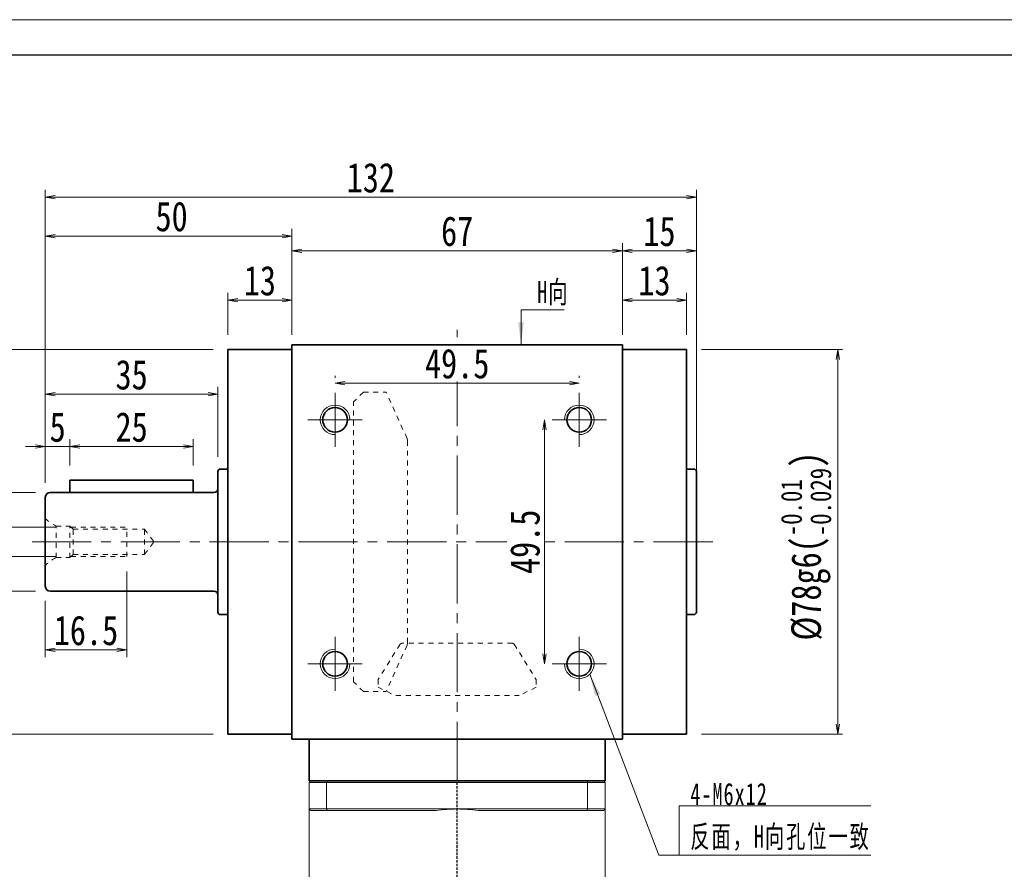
# Model space of a CAD drawing. Header units: millimetres. Extents: x -24 to 596, y -14 to 412.
# Tile 4 of 8: x 78 to 277, y 240 to 412. Entities that reach past the tile are written whole.
import ezdxf

# ---------------------------------------------------------------- set-up
doc = ezdxf.new("R2010")
doc.units = ezdxf.units.MM
for name, pattern in [('DASHED', [0.75, 0.5, -0.25]), ('点画线', [18, 12, -2, 2, -2]), ('虚线', [2, 1, -1])]:
    doc.linetypes.add(name, pattern=pattern)
for name, color, linetype, lineweight in [('EB0_1', 7, 'Continuous', 35), ('中心线层', 1, '点画线', 18), ('图框_外框线', 7, 'Continuous', 18), ('尺寸线层', 3, 'Continuous', 18), ('粗实线层', 7, 'Continuous', 35), ('虚线层_1', 6, '虚线', 18)]:
    doc.layers.add(name, color=color, linetype=linetype, lineweight=lineweight)
doc.styles.add('宋体', font='SimSun.ttf', dxfattribs={"width": 0.8})
doc.styles.add('标准', font='txt', dxfattribs={"width": 0.667})
doc.dimstyles.new('A水平标注$0', dxfattribs={"dimtxt": 3.5, "dimasz": 2, "dimexe": 1.5, "dimexo": 3, "dimgap": 1.1, "dimtad": 1, "dimtoh": 1, "dimdec": 4, "dimdsep": 46, "dimtxsty": '宋体', "dimblk": 'OPEN', "dimcen": 3, "dimclrd": 3, "dimclre": 3, "dimclrt": 6, "dimadec": 0, "dimazin": 0, "dimtm": 1e-09, "dimtfac": 1, "dimtdec": 4, "dimtix": 1, "dimtmove": 0, "dimatfit": 3, "dimldrblk": 'OPEN', "dimfxl": 0, "dimlwd": 13, "dimlwe": 13, "dimarcsym": 0})
doc.dimstyles.new('D直径标注φ25', dxfattribs={"dimtxt": 3.5, "dimasz": 2, "dimexe": 1, "dimexo": 3, "dimtad": 1, "dimtoh": 1, "dimdec": 1, "dimdsep": 46, "dimtxsty": '宋体', "dimblk": 'OPEN', "dimcen": 3, "dimclrd": 3, "dimclre": 3, "dimclrt": 130, "dimadec": 0, "dimazin": 0, "dimtm": 1e-09, "dimtfac": 1, "dimtdec": 1, "dimtmove": 0, "dimatfit": 0, "dimldrblk": 'OPEN', "dimfxl": 0, "dimlwd": 13, "dimlwe": 13, "dimarcsym": 0})
doc.dimstyles.new('螺孔(M8-7H)', dxfattribs={"dimtxt": 3.5, "dimasz": 2, "dimexe": 1.25, "dimexo": 3, "dimtad": 1, "dimtoh": 1, "dimdec": 4, "dimdsep": 46, "dimtxsty": '宋体', "dimblk": 'OPEN', "dimcen": 3, "dimclrd": 3, "dimclre": 3, "dimclrt": 2, "dimadec": 0, "dimazin": 0, "dimtm": 1e-09, "dimtfac": 1, "dimtdec": 4, "dimtmove": 0, "dimatfit": 3, "dimldrblk": 'OPEN', "dimfxl": 0, "dimlwd": 9, "dimlwe": 9, "dimarcsym": 0})

# ---------------------------------------------------------------- blocks, each defined once
blk = doc.blocks.new('_Open')
at = {"color": 0, "linetype": 'ByBlock', "lineweight": -2}
for p, q in [((-1, 0.167), (0, 0)), ((-1, -0.167), (0, 0)), ((0, 0), (-1, 0))]:
    blk.add_line(p, q, dxfattribs=at)
blk = doc.blocks.new('*D11')
at = {"layer": 'Defpoints', "color": 0, "transparency": 16777216}
for p in [(120.05, 345.52), (46.02, 267.52), (120.05, 267.52)]:
    blk.add_point(p, dxfattribs=at)
at = {"layer": '尺寸线层', "color": 3, "lineweight": 13, "transparency": 16777216}
for p, q in [((117.05, 345.52), (45.02, 345.52)), ((46.02, 343.52), (46.02, 269.52)), ((117.05, 267.52), (45.02, 267.52))]:
    blk.add_line(p, q, dxfattribs=at)
at = {"layer": '尺寸线层', "color": 3, "lineweight": 13, "transparency": 16777216, "xscale": 2, "yscale": 2, "zscale": 2}
for p, rotation in [((46.02, 345.52), 90), ((46.02, 267.52), 270)]:
    blk.add_blockref('_Open', p, dxfattribs=dict(at, rotation=rotation))
at = {"layer": '尺寸线层', "color": 130, "transparency": 16777216, "insert": (39.6, 306.52), "char_height": 6, "attachment_point": 5, "rotation": 90, "style": '宋体'}
blk.add_mtext('{\\A1;\\A1;%%C78g6({\\H0.707107x;\\S-0.01^ -0.029;})}', dxfattribs=at)
blk = doc.blocks.new('*D12')
at = {"layer": 'Defpoints', "color": 0, "transparency": 16777216}
for p in [(213.05, 345.52), (213.05, 267.52), (243.7, 267.52)]:
    blk.add_point(p, dxfattribs=at)
at = {"layer": '尺寸线层', "color": 3, "lineweight": 13, "transparency": 16777216}
for p, q in [((216.05, 345.52), (244.7, 345.52)), ((243.7, 343.52), (243.7, 269.52)), ((216.05, 267.52), (244.7, 267.52))]:
    blk.add_line(p, q, dxfattribs=at)
at = {"layer": '尺寸线层', "color": 3, "lineweight": 13, "transparency": 16777216, "xscale": 2, "yscale": 2, "zscale": 2}
for p, rotation in [((243.7, 345.52), 90), ((243.7, 267.52), 270)]:
    blk.add_blockref('_Open', p, dxfattribs=dict(at, rotation=rotation))
at = {"layer": '尺寸线层', "color": 130, "transparency": 16777216, "insert": (237.28, 305.64), "char_height": 6, "attachment_point": 5, "rotation": 90, "style": '宋体'}
blk.add_mtext('{\\A1;\\A1;%%C78g6({\\H0.707107x;\\S-0.01^ -0.029;})}', dxfattribs=at)
blk = doc.blocks.new('*D13')
at = {"layer": 'Defpoints', "color": 0, "transparency": 16777216}
for p in [(200.05, 365.58), (133.05, 346.52), (200.05, 346.52)]:
    blk.add_point(p, dxfattribs=at)
at = {"layer": '尺寸线层', "color": 3, "lineweight": 13, "transparency": 16777216}
for p, q in [((133.05, 349.52), (133.05, 367.08)), ((135.05, 365.58), (198.05, 365.58)), ((200.05, 349.52), (200.05, 367.08))]:
    blk.add_line(p, q, dxfattribs=at)
at = {"layer": '尺寸线层', "color": 3, "lineweight": 13, "transparency": 16777216, "xscale": 2, "yscale": 2, "zscale": 2, "rotation": 180}
blk.add_blockref('_Open', (133.05, 365.58), dxfattribs=at)
at = {"layer": '尺寸线层', "color": 3, "lineweight": 13, "transparency": 16777216, "xscale": 2, "yscale": 2, "zscale": 2}
blk.add_blockref('_Open', (200.05, 365.58), dxfattribs=at)
at = {"layer": '尺寸线层', "color": 6, "transparency": 16777216, "insert": (166.55, 369.51), "char_height": 6, "attachment_point": 5, "style": '宋体', "bg_fill": 3, "box_fill_scale": 1.1, "bg_fill_color": 257, "bg_fill_transparency": 0}
blk.add_mtext('67', dxfattribs=at)
blk = doc.blocks.new('*D14')
at = {"layer": 'Defpoints', "color": 0, "transparency": 16777216}
for p in [(215.05, 365.58), (200.05, 346.52), (215.05, 315.52)]:
    blk.add_point(p, dxfattribs=at)
at = {"layer": '尺寸线层', "color": 3, "lineweight": 13, "transparency": 16777216}
for p, q in [((200.05, 349.52), (200.05, 367.08)), ((202.05, 365.58), (213.05, 365.58)), ((215.05, 318.52), (215.05, 367.08))]:
    blk.add_line(p, q, dxfattribs=at)
at = {"layer": '尺寸线层', "color": 3, "lineweight": 13, "transparency": 16777216, "xscale": 2, "yscale": 2, "zscale": 2, "rotation": 180}
blk.add_blockref('_Open', (200.05, 365.58), dxfattribs=at)
at = {"layer": '尺寸线层', "color": 3, "lineweight": 13, "transparency": 16777216, "xscale": 2, "yscale": 2, "zscale": 2}
blk.add_blockref('_Open', (215.05, 365.58), dxfattribs=at)
at = {"layer": '尺寸线层', "color": 6, "transparency": 16777216, "insert": (207.55, 369.49), "char_height": 6, "attachment_point": 5, "style": '宋体', "bg_fill": 3, "box_fill_scale": 1.1, "bg_fill_color": 257, "bg_fill_transparency": 0}
blk.add_mtext('15', dxfattribs=at)
blk = doc.blocks.new('*D15')
at = {"layer": 'Defpoints', "color": 0, "transparency": 16777216}
for p in [(213.05, 355.53), (200.05, 345.52), (213.05, 345.52)]:
    blk.add_point(p, dxfattribs=at)
at = {"layer": '尺寸线层', "color": 3, "lineweight": 13, "transparency": 16777216}
for p, q in [((200.05, 348.52), (200.05, 357.03)), ((202.05, 355.53), (211.05, 355.53)), ((213.05, 348.52), (213.05, 357.03))]:
    blk.add_line(p, q, dxfattribs=at)
at = {"layer": '尺寸线层', "color": 3, "lineweight": 13, "transparency": 16777216, "xscale": 2, "yscale": 2, "zscale": 2, "rotation": 180}
blk.add_blockref('_Open', (200.05, 355.53), dxfattribs=at)
at = {"layer": '尺寸线层', "color": 3, "lineweight": 13, "transparency": 16777216, "xscale": 2, "yscale": 2, "zscale": 2}
blk.add_blockref('_Open', (213.05, 355.53), dxfattribs=at)
at = {"layer": '尺寸线层', "color": 6, "transparency": 16777216, "insert": (206.55, 359.47), "char_height": 6, "attachment_point": 5, "style": '宋体', "bg_fill": 3, "box_fill_scale": 1.1, "bg_fill_color": 257, "bg_fill_transparency": 0}
blk.add_mtext('13', dxfattribs=at)
blk = doc.blocks.new('*D16')
at = {"layer": 'Defpoints', "color": 0, "transparency": 16777216}
for p in [(83.05, 368.55), (133.05, 346.52), (83.05, 315.52)]:
    blk.add_point(p, dxfattribs=at)
at = {"layer": '尺寸线层', "color": 3, "lineweight": 13, "transparency": 16777216}
for p, q in [((83.05, 318.52), (83.05, 370.05)), ((133.05, 349.52), (133.05, 370.05)), ((131.05, 368.55), (85.05, 368.55))]:
    blk.add_line(p, q, dxfattribs=at)
at = {"layer": '尺寸线层', "color": 3, "lineweight": 13, "transparency": 16777216, "xscale": 2, "yscale": 2, "zscale": 2, "rotation": 180}
blk.add_blockref('_Open', (83.05, 368.55), dxfattribs=at)
at = {"layer": '尺寸线层', "color": 3, "lineweight": 13, "transparency": 16777216, "xscale": 2, "yscale": 2, "zscale": 2}
blk.add_blockref('_Open', (133.05, 368.55), dxfattribs=at)
at = {"layer": '尺寸线层', "color": 6, "transparency": 16777216, "insert": (108.66, 372.49), "char_height": 6, "attachment_point": 5, "style": '宋体', "bg_fill": 3, "box_fill_scale": 1.1, "bg_fill_color": 257, "bg_fill_transparency": 0}
blk.add_mtext('50', dxfattribs=at)
blk = doc.blocks.new('*D17')
at = {"layer": 'Defpoints', "color": 0, "transparency": 16777216}
for p in [(120.05, 355.53), (120.05, 345.52), (133.05, 345.52)]:
    blk.add_point(p, dxfattribs=at)
at = {"layer": '尺寸线层', "color": 3, "lineweight": 13, "transparency": 16777216}
for p, q in [((120.05, 348.52), (120.05, 357.03)), ((131.05, 355.53), (122.05, 355.53)), ((133.05, 348.52), (133.05, 357.03))]:
    blk.add_line(p, q, dxfattribs=at)
at = {"layer": '尺寸线层', "color": 3, "lineweight": 13, "transparency": 16777216, "xscale": 2, "yscale": 2, "zscale": 2, "rotation": 180}
blk.add_blockref('_Open', (120.05, 355.53), dxfattribs=at)
at = {"layer": '尺寸线层', "color": 3, "lineweight": 13, "transparency": 16777216, "xscale": 2, "yscale": 2, "zscale": 2}
blk.add_blockref('_Open', (133.05, 355.53), dxfattribs=at)
at = {"layer": '尺寸线层', "color": 6, "transparency": 16777216, "insert": (126.55, 359.47), "char_height": 6, "attachment_point": 5, "style": '宋体', "bg_fill": 3, "box_fill_scale": 1.1, "bg_fill_color": 257, "bg_fill_transparency": 0}
blk.add_mtext('13', dxfattribs=at)
blk = doc.blocks.new('*D18')
at = {"layer": 'Defpoints', "color": 0, "transparency": 16777216}
for p in [(83.05, 376.43), (83.05, 315.52), (215.05, 315.52)]:
    blk.add_point(p, dxfattribs=at)
at = {"layer": '尺寸线层', "color": 3, "lineweight": 13, "transparency": 16777216}
for p, q in [((83.05, 318.52), (83.05, 377.93)), ((215.05, 318.52), (215.05, 377.93)), ((213.05, 376.43), (85.05, 376.43))]:
    blk.add_line(p, q, dxfattribs=at)
at = {"layer": '尺寸线层', "color": 3, "lineweight": 13, "transparency": 16777216, "xscale": 2, "yscale": 2, "zscale": 2, "rotation": 180}
blk.add_blockref('_Open', (83.05, 376.43), dxfattribs=at)
at = {"layer": '尺寸线层', "color": 3, "lineweight": 13, "transparency": 16777216, "xscale": 2, "yscale": 2, "zscale": 2}
blk.add_blockref('_Open', (215.05, 376.43), dxfattribs=at)
at = {"layer": '尺寸线层', "color": 6, "transparency": 16777216, "insert": (149.05, 380.36), "char_height": 6, "attachment_point": 5, "style": '宋体', "bg_fill": 3, "box_fill_scale": 1.1, "bg_fill_color": 257, "bg_fill_transparency": 0}
blk.add_mtext('132', dxfattribs=at)
blk = doc.blocks.new('*X5')
at = {"layer": '尺寸线层', "linetype": 'Continuous'}
blk.add_hatch(color=0, dxfattribs=at).paths.add_polyline_path([(-18.15, 36.72), (-16.02, 32.72), (-17.07, 32.32)], flags=0)
at = {"layer": '尺寸线层', "color": 0, "linetype": 'Continuous'}
blk.add_line((-18.15, 36.72), (-4.16, 0), dxfattribs=at)
at = {"layer": '尺寸线层', "color": 0}
for p, q in [((0, 10.07), (38.84, 10.07)), ((0, 0), (0, 10.07)), ((-4.16, 0), (0, 0)), ((0, 0), (38.84, 0))]:
    blk.add_line(p, q, dxfattribs=at)
at = {"layer": '尺寸线层', "color": 0, "insert": (2.25, 0.9), "char_height": 4.5, "width": 73.1847, "attachment_point": 7, "line_spacing_factor": 1.15057, "style": '标准'}
blk.add_mtext('\\T1.1;4-M6x12\\P反面，H向孔位一致', dxfattribs=at)
blk = doc.blocks.new('*X6')
at = {"layer": '尺寸线层', "linetype": 'Continuous'}
blk.add_hatch(color=0, dxfattribs=at).paths.add_polyline_path([(-1.02, -7.05), (-1.58, -2.55), (-0.46, -2.55)], flags=0)
at = {"layer": '尺寸线层', "color": 0, "linetype": 'Continuous'}
blk.add_line((-1.02, -7.05), (-1.02, 0), dxfattribs=at)
at = {"layer": '尺寸线层', "color": 0}
for p, q in [((-1.02, 0), (0, 0)), ((0, 0), (7.75, 0)), ((0, 0), (0, 0))]:
    blk.add_line(p, q, dxfattribs=at)
at = {"layer": '尺寸线层', "color": 0, "insert": (2.25, 0.9), "char_height": 4.5, "width": 10.9936, "attachment_point": 7, "line_spacing_factor": 1.15057, "style": '标准'}
blk.add_mtext('\\T1.1;H向', dxfattribs=at)
blk = doc.blocks.new('*D19')
at = {"layer": 'Defpoints', "color": 0, "transparency": 16777216}
for p in [(191.3, 338.71), (141.8, 336.77), (191.3, 336.77)]:
    blk.add_point(p, dxfattribs=at)
at = {"layer": '尺寸线层', "color": 3, "lineweight": 13, "transparency": 16777216}
for p, q in [((141.8, 339.77), (141.8, 340.21)), ((191.3, 339.77), (191.3, 340.21)), ((143.8, 338.71), (189.3, 338.71))]:
    blk.add_line(p, q, dxfattribs=at)
at = {"layer": '尺寸线层', "color": 3, "lineweight": 13, "transparency": 16777216, "xscale": 2, "yscale": 2, "zscale": 2, "rotation": 180}
blk.add_blockref('_Open', (141.8, 338.71), dxfattribs=at)
at = {"layer": '尺寸线层', "color": 3, "lineweight": 13, "transparency": 16777216, "xscale": 2, "yscale": 2, "zscale": 2}
blk.add_blockref('_Open', (191.3, 338.71), dxfattribs=at)
at = {"layer": '尺寸线层', "color": 6, "transparency": 16777216, "insert": (166.55, 342.64), "char_height": 6, "attachment_point": 5, "style": '宋体', "bg_fill": 3, "box_fill_scale": 1.1, "bg_fill_color": 257, "bg_fill_transparency": 0}
blk.add_mtext('49.5', dxfattribs=at)
blk = doc.blocks.new('*D20')
at = {"layer": 'Defpoints', "color": 0, "transparency": 16777216}
for p in [(185.8, 331.27), (184.25, 281.77), (185.8, 281.77)]:
    blk.add_point(p, dxfattribs=at)
at = {"layer": '尺寸线层', "color": 3, "lineweight": 13, "transparency": 16777216}
for p, q in [((182.8, 331.27), (182.75, 331.27)), ((184.25, 329.27), (184.25, 283.77)), ((182.8, 281.77), (182.75, 281.77))]:
    blk.add_line(p, q, dxfattribs=at)
at = {"layer": '尺寸线层', "color": 3, "lineweight": 13, "transparency": 16777216, "xscale": 2, "yscale": 2, "zscale": 2}
for p, rotation in [((184.25, 331.27), 90), ((184.25, 281.77), 270)]:
    blk.add_blockref('_Open', p, dxfattribs=dict(at, rotation=rotation))
at = {"layer": '尺寸线层', "color": 6, "transparency": 16777216, "insert": (180.32, 306.52), "char_height": 6, "attachment_point": 5, "rotation": 90, "style": '宋体', "bg_fill": 3, "box_fill_scale": 1.1, "bg_fill_color": 257, "bg_fill_transparency": 0}
blk.add_mtext('49.5', dxfattribs=at)
blk = doc.blocks.new('*D25')
at = {"layer": 'Defpoints', "color": 0, "transparency": 16777216}
for p in [(99.55, 303.52), (83.05, 297.52), (99.55, 284.59)]:
    blk.add_point(p, dxfattribs=at)
at = {"layer": '尺寸线层', "color": 3, "lineweight": 13, "transparency": 16777216}
for p, q in [((99.55, 300.52), (99.55, 283.09)), ((83.05, 294.52), (83.05, 283.09)), ((85.05, 284.59), (97.55, 284.59))]:
    blk.add_line(p, q, dxfattribs=at)
at = {"layer": '尺寸线层', "color": 3, "lineweight": 13, "transparency": 16777216, "xscale": 2, "yscale": 2, "zscale": 2, "rotation": 180}
blk.add_blockref('_Open', (83.05, 284.59), dxfattribs=at)
at = {"layer": '尺寸线层', "color": 3, "lineweight": 13, "transparency": 16777216, "xscale": 2, "yscale": 2, "zscale": 2}
blk.add_blockref('_Open', (99.55, 284.59), dxfattribs=at)
at = {"layer": '尺寸线层', "color": 6, "transparency": 16777216, "insert": (91.3, 288.52), "char_height": 6, "attachment_point": 5, "style": '宋体', "bg_fill": 3, "box_fill_scale": 1.1, "bg_fill_color": 257, "bg_fill_transparency": 0}
blk.add_mtext('16.5', dxfattribs=at)
blk = doc.blocks.new('*D26')
at = {"layer": 'Defpoints', "color": 0, "transparency": 16777216}
for p in [(88.25, 309.52), (69.87, 303.52), (88.25, 303.52)]:
    blk.add_point(p, dxfattribs=at)
at = {"layer": '尺寸线层', "color": 3, "lineweight": 9, "transparency": 16777216}
for p, q in [((85.25, 309.52), (68.62, 309.52)), ((69.87, 307.52), (69.87, 305.52)), ((85.25, 303.52), (68.62, 303.52))]:
    blk.add_line(p, q, dxfattribs=at)
at = {"layer": '尺寸线层', "color": 3, "lineweight": 9, "transparency": 16777216, "xscale": 2, "yscale": 2, "zscale": 2}
for p, rotation in [((69.87, 309.52), 90), ((69.87, 303.52), 270)]:
    blk.add_blockref('_Open', p, dxfattribs=dict(at, rotation=rotation))
at = {"layer": '尺寸线层', "color": 2, "transparency": 16777216, "insert": (66.99, 306.52), "char_height": 4.5, "attachment_point": 5, "rotation": 90, "style": '宋体'}
blk.add_mtext('M6-7H', dxfattribs=at)
blk = doc.blocks.new('*D27')
at = {"layer": 'Defpoints', "color": 0, "transparency": 16777216}
for p in [(84.05, 316.52), (60.27, 296.52), (84.05, 296.52)]:
    blk.add_point(p, dxfattribs=at)
at = {"layer": '尺寸线层', "color": 3, "lineweight": 13, "transparency": 16777216}
for p, q in [((81.05, 316.52), (59.27, 316.52)), ((60.27, 314.52), (60.27, 298.52)), ((81.05, 296.52), (59.27, 296.52))]:
    blk.add_line(p, q, dxfattribs=at)
at = {"layer": '尺寸线层', "color": 3, "lineweight": 13, "transparency": 16777216, "xscale": 2, "yscale": 2, "zscale": 2}
for p, rotation in [((60.27, 316.52), 90), ((60.27, 296.52), 270)]:
    blk.add_blockref('_Open', p, dxfattribs=dict(at, rotation=rotation))
at = {"layer": '尺寸线层', "color": 130, "transparency": 16777216, "insert": (54.03, 306.52), "char_height": 6, "attachment_point": 5, "rotation": 90, "style": '宋体'}
blk.add_mtext('{\\A1;\\A1;%%C20h6({\\H0.707107x;\\S 0^ -0.013;})}', dxfattribs=at)
blk = doc.blocks.new('*D28')
at = {"layer": 'Defpoints', "color": 0, "transparency": 16777216}
for p in [(83.05, 325.88), (88.05, 319.02), (83.05, 315.52)]:
    blk.add_point(p, dxfattribs=at)
at = {"layer": '尺寸线层', "color": 3, "lineweight": 13, "transparency": 16777216}
for p, q in [((83.05, 318.52), (83.05, 327.38)), ((88.05, 322.02), (88.05, 327.38)), ((81.05, 325.88), (79.05, 325.88)), ((88.05, 325.88), (83.05, 325.88)), ((90.05, 325.88), (92.05, 325.88))]:
    blk.add_line(p, q, dxfattribs=at)
at = {"layer": '尺寸线层', "color": 3, "lineweight": 13, "transparency": 16777216, "xscale": 2, "yscale": 2, "zscale": 2}
blk.add_blockref('_Open', (83.05, 325.88), dxfattribs=at)
at = {"layer": '尺寸线层', "color": 3, "lineweight": 13, "transparency": 16777216, "xscale": 2, "yscale": 2, "zscale": 2, "rotation": 180}
blk.add_blockref('_Open', (88.05, 325.88), dxfattribs=at)
at = {"layer": '尺寸线层', "color": 6, "transparency": 16777216, "insert": (85.55, 329.78), "char_height": 6, "attachment_point": 5, "style": '宋体', "bg_fill": 3, "box_fill_scale": 1.1, "bg_fill_color": 257, "bg_fill_transparency": 0}
blk.add_mtext('5', dxfattribs=at)
blk = doc.blocks.new('*D29')
at = {"layer": 'Defpoints', "color": 0, "transparency": 16777216}
for p in [(113.05, 325.88), (88.05, 319.02), (113.05, 319.02)]:
    blk.add_point(p, dxfattribs=at)
at = {"layer": '尺寸线层', "color": 3, "lineweight": 13, "transparency": 16777216}
for p, q in [((88.05, 322.02), (88.05, 327.38)), ((113.05, 322.02), (113.05, 327.38)), ((90.05, 325.88), (111.05, 325.88))]:
    blk.add_line(p, q, dxfattribs=at)
at = {"layer": '尺寸线层', "color": 3, "lineweight": 13, "transparency": 16777216, "xscale": 2, "yscale": 2, "zscale": 2, "rotation": 180}
blk.add_blockref('_Open', (88.05, 325.88), dxfattribs=at)
at = {"layer": '尺寸线层', "color": 3, "lineweight": 13, "transparency": 16777216, "xscale": 2, "yscale": 2, "zscale": 2}
blk.add_blockref('_Open', (113.05, 325.88), dxfattribs=at)
at = {"layer": '尺寸线层', "color": 6, "transparency": 16777216, "insert": (100.55, 329.78), "char_height": 6, "attachment_point": 5, "style": '宋体', "bg_fill": 3, "box_fill_scale": 1.1, "bg_fill_color": 257, "bg_fill_transparency": 0}
blk.add_mtext('25', dxfattribs=at)
blk = doc.blocks.new('*D30')
at = {"layer": 'Defpoints', "color": 0, "transparency": 16777216}
for p in [(118.05, 336.46), (118.05, 320.77), (83.05, 315.52)]:
    blk.add_point(p, dxfattribs=at)
at = {"layer": '尺寸线层', "color": 3, "lineweight": 13, "transparency": 16777216}
for p, q in [((83.05, 318.52), (83.05, 337.96)), ((118.05, 323.77), (118.05, 337.96)), ((85.05, 336.46), (116.05, 336.46))]:
    blk.add_line(p, q, dxfattribs=at)
at = {"layer": '尺寸线层', "color": 3, "lineweight": 13, "transparency": 16777216, "xscale": 2, "yscale": 2, "zscale": 2, "rotation": 180}
blk.add_blockref('_Open', (83.05, 336.46), dxfattribs=at)
at = {"layer": '尺寸线层', "color": 3, "lineweight": 13, "transparency": 16777216, "xscale": 2, "yscale": 2, "zscale": 2}
blk.add_blockref('_Open', (118.05, 336.46), dxfattribs=at)
at = {"layer": '尺寸线层', "color": 6, "transparency": 16777216, "insert": (100.55, 340.39), "char_height": 6, "attachment_point": 5, "style": '宋体', "bg_fill": 3, "box_fill_scale": 1.1, "bg_fill_color": 257, "bg_fill_transparency": 0}
blk.add_mtext('35', dxfattribs=at)

msp = doc.modelspace()

# ---------------------------------------------------------------- linework, layer by layer
at = {"color": 7, "linetype": 'Continuous', "lineweight": 15}
for p, q in [((136.5468, 257.71793), (140.08928, 257.71793)), ((136.5468, 257.71793), (136.5468, 252.31793)), ((140.20292, 258.01793), (136.8468, 258.01793)), ((140.08928, 257.71793), (193.00431, 257.71793)), ((140.08928, 252.31793), (140.08928, 257.71793)), ((192.89068, 258.01793), (140.20292, 258.01793)), ((196.2468, 258.01793), (192.89068, 258.01793)), ((193.00431, 257.71793), (193.00431, 252.31793)), ((193.00431, 257.71793), (196.5468, 257.71793)), ((196.5468, 252.31793), (196.5468, 257.71793)), ((140.08928, 252.31793), (136.5468, 252.31793)), ((136.8468, 252.01793), (140.20292, 252.01793)), ((166.5468, 252.31793), (140.08928, 252.31793)), ((140.20292, 252.01793), (162.31478, 252.01793)), ((193.00431, 252.31793), (166.5468, 252.31793)), ((170.77882, 252.01793), (192.89068, 252.01793)), ((192.89068, 252.01793), (196.2468, 252.01793)), ((196.5468, 252.31793), (193.00431, 252.31793))]:
    msp.add_line(p, q, dxfattribs=at)
at = {"color": 1, "linetype": 'DASHED'}
msp.add_line((166.5468, 139.46623), (166.5468, 258.01793), dxfattribs=at)
at = {"color": 7, "linetype": 'Continuous', "lineweight": 15}
for start, end in [(90, 98.1096145), (81.8903855, 90)]:
    msp.add_arc((166.5468, 222.31793), 30, start, end, dxfattribs=at)
for points in [[(136.5468, 257.71793), (136.8468, 258.01793)], [(140.08928, 257.71793), (140.20292, 258.01793)], [(193.00431, 257.71793), (192.89068, 258.01793)], [(196.2468, 258.01793), (196.5468, 257.71793)], [(136.5468, 233.46793), (136.5468, 252.31793)], [(136.5468, 252.31793), (136.8468, 252.01793)], [(140.08928, 252.31793), (140.20292, 252.01793)], [(192.89068, 252.01793), (193.00431, 252.31793)], [(196.2468, 252.01793), (196.5468, 252.31793)], [(196.5468, 252.31793), (196.5468, 233.46793)]]:
    msp.add_open_spline(points, degree=1, dxfattribs=at)
at = {"layer": 'EB0_1'}
msp.add_line((196.5468, 258.01793), (136.5468, 258.01793), dxfattribs=at)
msp.add_line((196.5468, 258.01793), (136.5468, 258.01793), dxfattribs=at)
msp.add_line((196.5468, 258.01793), (136.5468, 258.01793), dxfattribs=at)
at = {"layer": '中心线层'}
for p, q in [((166.5468, 258.01793), (166.5468, 349.51793)), ((80.35818, 306.51793), (218.69012, 306.51793)), ((141.7968, 287.26793), (141.7968, 276.26793)), ((191.2968, 287.26793), (191.2968, 276.26793)), ((136.2968, 281.76793), (147.2968, 281.76793)), ((196.7968, 281.76793), (185.7968, 281.76793))]:
    msp.add_line(p, q, dxfattribs=at)
at = {"layer": '图框_外框线', "color": 3}
msp.add_lwpolyline([(-21.18002, -14.29651), (582.30414, -14.29651), (582.30414, 412.453), (-21.18002, 412.453)], close=True, dxfattribs=at)
at = {"layer": '图框_外框线', "color": 3, "lineweight": 25}
msp.add_lwpolyline([(14.74166, -7.11218), (575.11981, -7.11218), (575.11981, 405.26866), (14.74166, 405.26866)], close=True, dxfattribs=at)
at = {"layer": '粗实线层'}
for p, q in [((133.0468, 345.51793), (120.0468, 345.51793)), ((120.0468, 345.51793), (120.0468, 267.51793)), ((133.0468, 346.51793), (133.0468, 266.51793)), ((133.0468, 346.51793), (200.0468, 346.51793)), ((200.0468, 346.51793), (200.0468, 266.51793)), ((200.0468, 345.51793), (213.0468, 345.51793)), ((213.0468, 345.51793), (213.0468, 267.51793)), ((118.0468, 292.26793), (118.0468, 320.76793)), ((120.0468, 321.26793), (118.5468, 321.26793)), ((84.0468, 296.51793), (117.2468, 296.51793)), ((120.0468, 291.76793), (118.5468, 291.76793)), ((213.0468, 291.76793), (214.5468, 291.76793)), ((133.0468, 267.51793), (120.0468, 267.51793)), ((200.0468, 267.51793), (213.0468, 267.51793)), ((133.0468, 266.51793), (200.0468, 266.51793)), ((136.5468, 258.01793), (136.5468, 266.51793)), ((196.5468, 258.01793), (196.5468, 266.51793))]:
    msp.add_line(p, q, dxfattribs=at)
at = {"layer": '粗实线层', "color": 6, "linetype": '虚线', "lineweight": 18}
for p, q in [((83.0468, 311.26793), (83.0468, 301.76793)), ((85.2468, 303.31793), (85.2468, 309.71793)), ((85.2468, 309.71793), (88.0468, 309.71793)), ((88.0468, 303.31793), (88.0468, 309.71793)), ((88.0468, 309.71793), (88.6968, 309.06793)), ((88.2468, 309.51793), (99.5468, 309.51793)), ((99.5468, 303.51793), (99.5468, 309.51793)), ((88.6968, 303.96793), (88.6968, 309.06793)), ((88.6968, 309.06793), (103.19411, 309.06793)), ((103.19411, 303.96793), (103.19411, 309.06793)), ((103.19411, 309.06793), (105.0468, 306.51793)), ((103.19411, 303.96793), (105.0468, 306.51793)), ((88.0468, 303.31793), (88.6968, 303.96793)), ((88.2468, 303.51793), (99.5468, 303.51793)), ((88.6968, 303.96793), (103.19411, 303.96793)), ((85.2468, 303.31793), (88.0468, 303.31793))]:
    msp.add_line(p, q, dxfattribs=at)
at = {"layer": '粗实线层'}
for centre in [(141.7968, 281.76793), (191.2968, 281.76793)]:
    msp.add_circle(centre, 2.5, dxfattribs=at)
for centre, radius, start, end in [((118.5468, 320.76793), 0.5, 89.9999999, 180), ((84.0468, 297.51793), 1, 180, 269.9999984), ((117.2468, 295.71793), 0.8, 0, 89.9999993), ((118.5468, 292.26793), 0.5, 180, 270.0000001), ((214.5468, 292.26793), 0.5, 269.9999999, 0)]:
    msp.add_arc(centre, radius, start, end, dxfattribs=at)
at = {"layer": '粗实线层', "color": 6, "linetype": '虚线', "lineweight": 18}
for centre, start, end in [((88.68878, 316.93961), 225.150423, 244.5167049), ((88.68878, 296.09624), 115.4832951, 134.849577)]:
    msp.add_arc(centre, 8, start, end, dxfattribs=at)
at = {"layer": '粗实线层', "lineweight": 18}
for centre, start, end in [((141.7968, 281.76793), 90, 0), ((191.2968, 281.76793), 180, 90)]:
    msp.add_arc(centre, 3, start, end, dxfattribs=at)
at = {"layer": '虚线层_1', "linetype": '虚线', "lineweight": 18}
for p, q in [((147.5468, 336.89293), (145.5468, 334.89293)), ((147.5468, 336.89293), (152.1268, 336.89293)), ((156.39339, 327.50166), (152.1268, 336.89293)), ((145.5468, 278.14293), (145.5468, 334.89293)), ((156.4968, 327.02405), (156.39339, 327.50166)), ((156.4968, 286.01181), (156.4968, 327.02405)), ((154.973, 285.75527), (150.5368, 278.57721)), ((156.39339, 285.5342), (152.1268, 276.14293)), ((155.35443, 285.96793), (154.973, 285.75527)), ((177.73916, 285.96793), (155.35443, 285.96793)), ((156.39339, 285.5342), (156.4968, 286.01181)), ((178.12059, 285.75527), (177.73916, 285.96793)), ((178.12059, 285.75527), (182.5568, 278.57721)), ((147.5468, 276.14293), (145.5468, 278.14293)), ((150.5368, 278.57721), (150.5368, 277.02086)), ((182.5568, 278.57721), (182.5568, 277.02086)), ((147.5468, 276.14293), (152.1268, 276.14293)), ((150.5368, 277.02086), (153.94668, 275.31793)), ((182.5568, 277.02086), (179.14691, 275.31793)), ((179.14691, 275.31793), (153.94668, 275.31793))]:
    msp.add_line(p, q, dxfattribs=at)

# ---------------------------------------------------------------- block references
at = {"layer": '尺寸线层'}
msp.add_blockref('*X5', (211.56711, 242.92208), dxfattribs=at)

# ---------------------------------------------------------------- dimensions: what is measured, and where the dimension line sits
dim = msp.add_linear_dim(base=(46.02062, 267.51793), p1=(120.0468, 345.51793), p2=(120.0468, 267.51793), angle=270, text='{\\A1;\\A1;%%C78g6({\\H0.707107x;\\S-0.01^ -0.029;})}', dimstyle='D直径标注φ25', override={"dimtxt": 6, "dimgap": 1, "dimpost": 'φ<>', "dimtp": -0.01, "dimtm": 0.029, "dimtdec": 3, "dimtfill": 0}, dxfattribs=at)
dim.commit()
dim.dimension.update_dxf_attribs({"geometry": '*D11', "text_midpoint": (39.59585, 306.51793)})
dim = msp.add_linear_dim(base=(243.70376, 267.51793), p1=(213.0468, 345.51793), p2=(213.0468, 267.51793), angle=270, text='{\\A1;\\A1;%%C78g6({\\H0.707107x;\\S-0.01^ -0.029;})}', dimstyle='D直径标注φ25', override={"dimtxt": 6, "dimgap": 1, "dimpost": 'φ<>', "dimtp": -0.01, "dimtm": 0.029, "dimtdec": 3, "dimtfill": 0, "dimtzin": 8}, dxfattribs=at)
dim.commit()
dim.dimension.update_dxf_attribs({"geometry": '*D12', "text_midpoint": (243.70376, 305.6362), "dimtype": 160})

# ---------------------------------------------------------------- next in the draw order: dimensions: what is measured, and where the dimension line sits
dim = msp.add_linear_dim(base=(200.0468, 365.57705), p1=(133.0468, 346.51793), p2=(200.0468, 346.51793), dimstyle='A水平标注$0', override={"dimtxt": 6, "dimgap": 1, "dimblk": 'Open', "dimtfill": 1, "dimtfillclr": 256}, dxfattribs=at)
dim.commit()
dim.dimension.update_dxf_attribs({"geometry": '*D13', "text_midpoint": (166.5468, 369.51001)})

# ---------------------------------------------------------------- next in the draw order: dimensions: what is measured, and where the dimension line sits
dim = msp.add_linear_dim(base=(83.0468, 368.55273), p1=(133.0468, 346.51793), p2=(83.0468, 315.51793), dimstyle='A水平标注$0', override={"dimtxt": 6, "dimgap": 1, "dimblk": 'Open', "dimtfill": 1, "dimtfillclr": 256}, dxfattribs=at)
dim.commit()
dim.dimension.update_dxf_attribs({"geometry": '*D16', "text_midpoint": (108.6622, 368.55273), "dimtype": 160})
dim = msp.add_linear_dim(base=(215.0468, 365.57705), p1=(200.0468, 346.51793), p2=(215.0468, 315.51793), dimstyle='A水平标注$0', override={"dimtxt": 6, "dimgap": 1, "dimblk": 'Open', "dimtfill": 1, "dimtfillclr": 256}, dxfattribs=at)
dim.commit()
dim.dimension.update_dxf_attribs({"geometry": '*D14', "text_midpoint": (207.5468, 369.49326)})

# ---------------------------------------------------------------- next in the draw order: dimensions: what is measured, and where the dimension line sits
for base, p1, p2, picture, middle in [((120.0468, 355.53437), (133.0468, 345.51793), (120.0468, 345.51793), '*D17', (126.5468, 359.46733)), ((213.0468, 355.53437), (200.0468, 345.51793), (213.0468, 345.51793), '*D15', (206.5468, 359.46733))]:
    dim = msp.add_linear_dim(base=base, p1=p1, p2=p2, dimstyle='A水平标注$0', override={"dimtxt": 6, "dimgap": 1, "dimblk": 'Open', "dimtfill": 1, "dimtfillclr": 256}, dxfattribs=at)
    dim.commit()
    dim.dimension.update_dxf_attribs({"geometry": picture, "text_midpoint": middle})

# ---------------------------------------------------------------- next in the draw order: dimensions: what is measured, and where the dimension line sits
dim = msp.add_linear_dim(base=(83.0468, 376.42973), p1=(215.0468, 315.51793), p2=(83.0468, 315.51793), dimstyle='A水平标注$0', override={"dimtxt": 6, "dimgap": 1, "dimblk": 'Open', "dimtfill": 1, "dimtfillclr": 256}, dxfattribs=at)
dim.commit()
dim.dimension.update_dxf_attribs({"geometry": '*D18', "text_midpoint": (149.0468, 380.36269)})

# ---------------------------------------------------------------- next in the draw order: linework, layer by layer
at = {"layer": '中心线层'}
for p, q in [((141.7968, 325.76793), (141.7968, 336.76793)), ((191.2968, 325.76793), (191.2968, 336.76793)), ((136.2968, 331.26793), (147.2968, 331.26793)), ((196.7968, 331.26793), (185.7968, 331.26793))]:
    msp.add_line(p, q, dxfattribs=at)
at = {"layer": '粗实线层'}
for p, q in [((213.0468, 321.26793), (214.5468, 321.26793)), ((215.0468, 292.26793), (215.0468, 320.76793)), ((88.0468, 319.01793), (113.0468, 319.01793)), ((88.0468, 319.01793), (88.0468, 316.51793)), ((113.0468, 319.01793), (113.0468, 316.51793)), ((83.0468, 315.51793), (83.0468, 297.51793)), ((117.2468, 316.51793), (84.0468, 316.51793))]:
    msp.add_line(p, q, dxfattribs=at)
for centre in [(141.7968, 331.26793), (191.2968, 331.26793)]:
    msp.add_circle(centre, 2.5, dxfattribs=at)
at = {"layer": '粗实线层', "lineweight": 18}
for centre, start, end in [((141.7968, 331.26793), 0, 270), ((191.2968, 331.26793), 270, 180)]:
    msp.add_arc(centre, 3, start, end, dxfattribs=at)
at = {"layer": '粗实线层'}
for centre, radius, start, end in [((214.5468, 320.76793), 0.5, 0, 90.0000001), ((84.0468, 315.51793), 1, 90.0000006, 179.9999988), ((117.2468, 317.31793), 0.8, 270.0000017, 359.999998)]:
    msp.add_arc(centre, radius, start, end, dxfattribs=at)

# ---------------------------------------------------------------- next in the draw order: block references
at = {"layer": '尺寸线层'}
msp.add_blockref('*X6', (180.51718, 353.56937), dxfattribs=at)

# ---------------------------------------------------------------- next in the draw order: dimensions: what is measured, and where the dimension line sits
for base, p1, p2, picture, middle in [((191.2968, 338.70959), (141.7968, 336.76793), (191.2968, 336.76793), '*D19', (166.5468, 342.64255)), ((99.5468, 284.59181), (83.0468, 297.51793), (99.5468, 303.51793), '*D25', (91.2968, 288.52477))]:
    dim = msp.add_linear_dim(base=base, p1=p1, p2=p2, dimstyle='A水平标注$0', override={"dimtxt": 6, "dimgap": 1, "dimblk": 'Open', "dimtfill": 1, "dimtfillclr": 256}, dxfattribs=at)
    dim.commit()
    dim.dimension.update_dxf_attribs({"geometry": picture, "text_midpoint": middle})
dim = msp.add_linear_dim(base=(184.25488, 281.76793), p1=(185.7968, 331.26793), p2=(185.7968, 281.76793), angle=270, dimstyle='A水平标注$0', override={"dimtxt": 6, "dimgap": 1, "dimblk": 'Open', "dimtfill": 1, "dimtfillclr": 256}, dxfattribs=at)
dim.commit()
dim.dimension.update_dxf_attribs({"geometry": '*D20', "text_midpoint": (180.32191, 306.51793)})

# ---------------------------------------------------------------- next in the draw order: dimensions: what is measured, and where the dimension line sits
dim = msp.add_linear_dim(base=(60.26955, 296.51793), p1=(84.0468, 316.51793), p2=(84.0468, 296.51793), angle=270, text='{\\A1;\\A1;%%C20h6({\\H0.707107x;\\S 0^ -0.013;})}', dimstyle='D直径标注φ25', override={"dimtxt": 6, "dimgap": 1, "dimpost": 'φ<>', "dimtm": 0.013, "dimtdec": 3, "dimtfill": 0}, dxfattribs=at)
dim.commit()
dim.dimension.update_dxf_attribs({"geometry": '*D27', "text_midpoint": (60.26955, 306.51793), "dimtype": 160})
dim = msp.add_linear_dim(base=(69.86526, 303.51793), p1=(88.2468, 309.51793), p2=(88.2468, 303.51793), angle=270, dimstyle='螺孔(M8-7H)', override={"dimtxt": 4.5, "dimpost": 'M<>-7H', "dimtfill": 0}, dxfattribs=at)
dim.commit()
dim.dimension.update_dxf_attribs({"geometry": '*D26', "text_midpoint": (69.86526, 306.51793), "dimtype": 160})

# ---------------------------------------------------------------- next in the draw order: dimensions: what is measured, and where the dimension line sits
dim = msp.add_linear_dim(base=(83.0468, 325.87587), p1=(88.0468, 319.01793), p2=(83.0468, 315.51793), dimstyle='A水平标注$0', override={"dimtxt": 6, "dimgap": 1, "dimblk": 'Open', "dimtfill": 1, "dimtfillclr": 256}, dxfattribs=at)
dim.commit()
dim.dimension.update_dxf_attribs({"geometry": '*D28', "text_midpoint": (85.5468, 329.77531)})

# ---------------------------------------------------------------- next in the draw order: dimensions: what is measured, and where the dimension line sits
dim = msp.add_linear_dim(base=(113.0468, 325.87587), p1=(88.0468, 319.01793), p2=(113.0468, 319.01793), dimstyle='A水平标注$0', override={"dimtxt": 6, "dimgap": 1, "dimblk": 'Open', "dimtfill": 1, "dimtfillclr": 256}, dxfattribs=at)
dim.commit()
dim.dimension.update_dxf_attribs({"geometry": '*D29', "text_midpoint": (100.5468, 329.77531)})

# ---------------------------------------------------------------- next in the draw order: dimensions: what is measured, and where the dimension line sits
dim = msp.add_linear_dim(base=(118.0468, 336.46151), p1=(83.0468, 315.51793), p2=(118.0468, 320.76793), angle=0, dimstyle='A水平标注$0', override={"dimtxt": 6, "dimgap": 1, "dimblk": 'Open', "dimtfill": 1, "dimtfillclr": 256}, dxfattribs=at)
dim.commit()
dim.dimension.update_dxf_attribs({"geometry": '*D30', "text_midpoint": (100.5468, 340.39447)})

doc.saveas('drawing.dxf')
